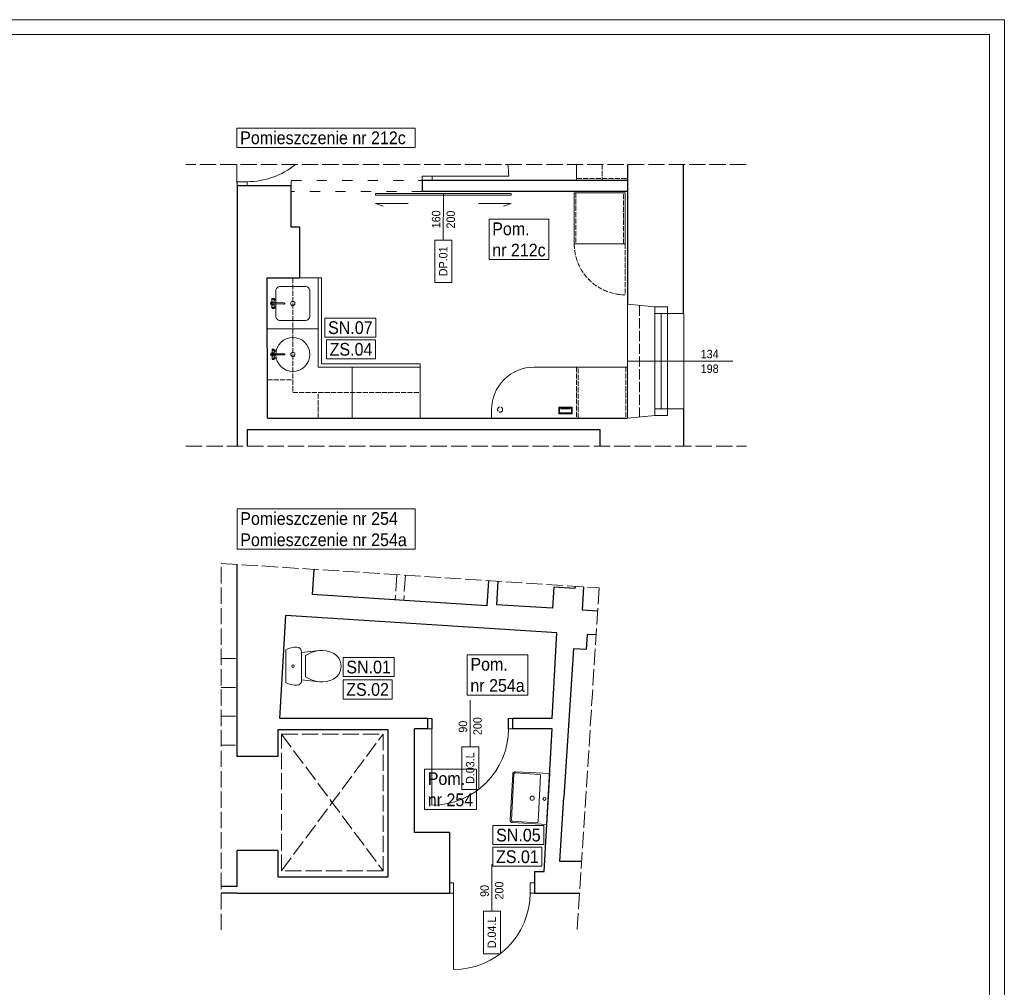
# Model space of a CAD drawing. Header units: centimetres. Extents: x 695802 to 711011, y 25963 to 44188.
# Tile 70 of 157: x 709851 to 711011, y 26923 to 28063. Entities that reach past the tile are written whole.
import ezdxf

# ---------------------------------------------------------------- set-up
doc = ezdxf.new("R2010")
doc.units = ezdxf.units.CM
doc.linetypes.add('ACAD_ISO02W100', pattern=[15, 12, -3])
doc.linetypes.add('ACAD_ISO03W100', pattern=[30, 12, -18])
doc.layers.add('Obrys powierzchni', color=50, linetype='Continuous', lineweight=9, plot=False)
for name, color, linetype, lineweight in [('P-SANR-FIXT', 7, 'Continuous', 5), ('Przekroje', 253, 'Continuous', 20), ('Przekrojowa', 253, 'Continuous', 25), ('S3_drzwi_istniejące', 7, 'Continuous', 0), ('S3_meble ruchome', 253, 'Continuous', 9), ('S3_meble wbudowane', 252, 'Continuous', 0), ('S3_okna', 70, 'Continuous', 9), ('S3_urządzenia sanitarne', 253, 'Continuous', 0), ('S3_wymiary', 4, 'Continuous', 0), ('Widokowa', 140, 'Continuous', 9), ('Wyposazenie', 31, 'Continuous', 9)]:
    doc.layers.add(name, color=color, linetype=linetype, lineweight=lineweight)
for name, color, linetype, lineweight, true_color in [('S3_drzwi_nowe', 7, 'Continuous', 9, 0x00f900), ('S3_opis pomieszczeń', 7, 'Continuous', 0, 0xb5b5b5), ('S3_sufit S1', 7, 'Continuous', 5, 0x7f7f7f), ('S3_urządzenia sanitarne_nowe', 7, 'Continuous', 5, 0xdb691d), ('S3_wumurowania', 7, 'Continuous', 18, 0x10f400)]:
    doc.layers.add(name, color=color, linetype=linetype, lineweight=lineweight, true_color=true_color)
doc.styles.add('ARIELCE', font='arial.ttf', dxfattribs={"width": 0.9})

# ---------------------------------------------------------------- blocks, each defined once
blk = doc.blocks.new('zw$7334')
at = {"layer": 'S3_okna', "ltscale": 1.6, "insert": (-30.9, 13.4), "char_height": 10, "width": 42.363, "attachment_point": 3, "rotation": 0.019, "style": 'ARIELCE', "bg_fill": 2}
blk.add_mtext('{\\fArial|b0|i0|c238|p34;134}', dxfattribs=at)
at = {"layer": 'S3_okna', "ltscale": 1.6, "insert": (-30.9, -3.8), "char_height": 10, "width": 42.363, "attachment_point": 3, "rotation": 0.019, "style": 'ARIELCE'}
blk.add_mtext('{\\fArial|b0|i0|c238|p34;198}', dxfattribs=at)
blk = doc.blocks.new('zw$B2BC')
at = {"layer": 'Przekroje', "ltscale": 1.6}
for points in [[(0, 0), (32.2, -3.1), (47, -3.1), (47, -10.9), (66, -10.9)], [(0, -134), (32.2, -130.9), (47, -130.9), (47, -123.1), (66, -123.1)]]:
    blk.add_lwpolyline(points, dxfattribs=at)
at = {"layer": 'S3_okna'}
for p, q in [((0, 0), (0, -134)), ((32.2, -130.9), (32.2, -3.1)), ((47, -10.9), (32.2, -10.9)), ((39.6, -123.1), (39.6, -10.9)), ((47, -123.1), (47, -10.9)), ((66, -10.9), (66, -123.1)), ((47, -123.1), (32.2, -123.1))]:
    blk.add_line(p, q, dxfattribs=at)
at = {"layer": 'S3_okna', "ltscale": 1.6}
blk.add_line((124, -67), (0, -67), dxfattribs=at)
at = {"layer": 'S3_okna'}
for points in [[(0, 0), (32.2, -3.1), (47, -3.1), (47, -10.9), (66, -10.9)], [(0, -134), (32.2, -130.9), (47, -130.9), (47, -123.1), (66, -123.1)]]:
    blk.add_lwpolyline(points, dxfattribs=at)
blk = doc.blocks.new('zw$C39D')
at = {"layer": 'S3_urządzenia sanitarne', "ltscale": 1.6}
for p, q in [((-0.7, -23.9), (-0.7, -10.4)), ((0.6, -23.9), (0.7, -10.4)), ((-5.9, -22.4), (-6, -22.8)), ((-6, -22.8), (-6, -23.3)), ((-5.7, -21.9), (-5.9, -22.4)), ((-5.5, -21.5), (-5.7, -21.9)), ((-5.4, -21.2), (-5.5, -21.5)), ((-5.2, -21), (-5.4, -21.2)), ((-5.3, -23.5), (-5.1, -23.1)), ((-4.7, -20.7), (-5.2, -21)), ((-5, -20.9), (-5.2, -21)), ((-5.1, -23.1), (-4.9, -22.6)), ((-4.9, -21.1), (-5, -20.9)), ((-4.8, -21.3), (-4.9, -21.1)), ((-4.9, -22.6), (-4.8, -22.1)), ((-4.8, -21.7), (-4.8, -21.3)), ((-4.8, -22.1), (-4.8, -21.7)), ((-4.5, -20.6), (-4.7, -20.7)), ((-4.6, -23.3), (-4.4, -22.7)), ((-4.4, -20.8), (-4.5, -20.6)), ((-1.8, -22.2), (-4.5, -20.6)), ((-4.3, -21.1), (-4.4, -20.8)), ((-4.4, -22.7), (-4.3, -22.1)), ((-4.3, -21.6), (-4.3, -21.1)), ((-4.3, -22.1), (-4.3, -21.6)), ((-1.7, -22.3), (-1.8, -22.2)), ((-1.6, -22.5), (-1.7, -22.3)), ((-1.7, -23.1), (-1.6, -22.8)), ((-1.7, -23.5), (-1.7, -23.1)), ((-1, -22.7), (-1.6, -22.5)), ((-1.6, -22.8), (-1.6, -22.5)), ((-0.7, -21.8), (-0.7, -21.8)), ((0.7, -21.8), (0.6, -21.8)), ((1, -22.7), (1.6, -22.5)), ((1.6, -22.5), (1.5, -22.8)), ((1.5, -22.8), (1.6, -23.1)), ((1.7, -22.2), (1.6, -22.3)), ((1.6, -22.3), (1.6, -22.5)), ((1.6, -23.1), (1.7, -23.5)), ((1.7, -22.2), (4.4, -20.7)), ((4.3, -20.8), (4.2, -21.1)), ((4.2, -21.1), (4.2, -21.6)), ((4.2, -21.6), (4.2, -22.2)), ((4.2, -22.2), (4.4, -22.8)), ((4.4, -20.7), (4.3, -20.8)), ((4.7, -20.7), (4.4, -20.7)), ((4.4, -22.8), (4.5, -23.3)), ((4.7, -20.7), (5.1, -21)), ((4.8, -21.1), (4.7, -21.3)), ((4.7, -21.3), (4.7, -21.7)), ((4.7, -21.7), (4.7, -22.1)), ((4.7, -22.1), (4.8, -22.6)), ((4.9, -21), (4.8, -21.1)), ((4.8, -22.6), (5, -23.1)), ((5.1, -21), (4.9, -21)), ((5, -23.1), (5.2, -23.5)), ((5.3, -21.2), (5.1, -21)), ((5.5, -21.5), (5.3, -21.2)), ((5.6, -21.9), (5.5, -21.5)), ((5.8, -22.4), (5.6, -21.9)), ((5.9, -22.9), (5.8, -22.4)), ((6, -23.3), (5.9, -22.9)), ((-6, -23.3), (-6, -23.7)), ((-6, -23.7), (-6, -23.9)), ((-6, -23.9), (-5.8, -24)), ((-5.7, -24.4), (-6, -23.9)), ((-5.8, -24), (-5.7, -24)), ((-5.7, -24), (-5.5, -23.8)), ((-5.7, -24.4), (-5.6, -24.5)), ((-5.6, -24.5), (-5.4, -24.5)), ((-2.4, -24.5), (-5.6, -24.5)), ((-5.5, -23.8), (-5.3, -23.5)), ((-5.4, -24.5), (-5.1, -24.2)), ((-5.1, -24.2), (-4.9, -23.8)), ((-4.9, -23.8), (-4.6, -23.3)), ((-2.4, -24.5), (-2.3, -24.5)), ((-2.3, -24.5), (-2.1, -24.4)), ((-2.1, -24.4), (-2, -24.1)), ((-1.5, -24.5), (-2.1, -24.4)), ((-2, -24.1), (-1.9, -23.8)), ((-1.9, -23.8), (-1.7, -23.5)), ((1.4, -24.5), (2, -24.4)), ((1.7, -23.5), (1.8, -23.8)), ((1.8, -23.8), (1.9, -24.1)), ((1.9, -24.1), (2.1, -24.4)), ((2.1, -24.4), (2.2, -24.5)), ((2.2, -24.5), (2.3, -24.5)), ((2.3, -24.5), (5.5, -24.5)), ((4.5, -23.3), (4.8, -23.9)), ((4.8, -23.9), (5, -24.3)), ((5, -24.3), (5.3, -24.5)), ((5.2, -23.5), (5.4, -23.8)), ((5.3, -24.5), (5.5, -24.5)), ((5.4, -23.8), (5.6, -24)), ((5.5, -24.5), (5.6, -24.4)), ((5.6, -24.4), (5.9, -23.9)), ((5.6, -24), (5.7, -24.1)), ((5.7, -24.1), (5.9, -23.9)), ((5.9, -23.7), (6, -23.3)), ((5.9, -23.9), (5.9, -23.7))]:
    blk.add_line(p, q, dxfattribs=at)
for points in [[(0.7, -10.9), (0.7, -10.1), (0, -9.7), (-0.8, -10.1), (-0.7, -10.9)], [(0.7, -10), (0.3, -9.5), (-0.3, -9.5), (-0.7, -10)], [(0.7, -10.4), (0.3, -9.9), (-0.3, -9.9), (-0.7, -10.4)]]:
    blk.add_lwpolyline(points, dxfattribs=at)
for radius in [20, 2.5]:
    blk.add_circle((0, 0), radius, dxfattribs=at)
for radius, start, end in [(2.24, 107.5404, 136.4518), (1.2, 124.3863, 55.3501), (2.24, 43.2847, 72.196), (2.24, 193.2847, 346.4518), (0.8, 148.0799, 31.6565), (0.68, 179.8682, 359.8682)]:
    blk.add_arc((0, -23.9), radius, start, end, dxfattribs=at)
blk = doc.blocks.new('zw$DB7F')
at = {"layer": 'S3_urządzenia sanitarne', "ltscale": 1.6}
for p, q in [((-0.7, -23.9), (-0.7, -10.4)), ((0.6, -23.9), (0.7, -10.4)), ((-5.9, -22.4), (-6, -22.8)), ((-6, -22.8), (-6, -23.3)), ((-5.7, -21.9), (-5.9, -22.4)), ((-5.5, -21.5), (-5.7, -21.9)), ((-5.4, -21.2), (-5.5, -21.5)), ((-5.2, -21), (-5.4, -21.2)), ((-5.3, -23.5), (-5.1, -23.1)), ((-4.7, -20.7), (-5.2, -21)), ((-5, -20.9), (-5.2, -21)), ((-5.1, -23.1), (-4.9, -22.6)), ((-4.9, -21.1), (-5, -20.9)), ((-4.8, -21.3), (-4.9, -21.1)), ((-4.9, -22.6), (-4.8, -22.1)), ((-4.8, -21.7), (-4.8, -21.3)), ((-4.8, -22.1), (-4.8, -21.7)), ((-4.5, -20.6), (-4.7, -20.7)), ((-4.6, -23.3), (-4.4, -22.7)), ((-4.4, -20.8), (-4.5, -20.6)), ((-1.8, -22.2), (-4.5, -20.6)), ((-4.3, -21.1), (-4.4, -20.8)), ((-4.4, -22.7), (-4.3, -22.1)), ((-4.3, -21.6), (-4.3, -21.1)), ((-4.3, -22.1), (-4.3, -21.6)), ((-1.7, -22.3), (-1.8, -22.2)), ((-1.6, -22.5), (-1.7, -22.3)), ((-1.7, -23.1), (-1.6, -22.8)), ((-1.7, -23.5), (-1.7, -23.1)), ((-1, -22.7), (-1.6, -22.5)), ((-1.6, -22.8), (-1.6, -22.5)), ((-0.7, -21.8), (-0.7, -21.8)), ((0.7, -21.8), (0.6, -21.8)), ((1, -22.7), (1.6, -22.5)), ((1.6, -22.5), (1.5, -22.8)), ((1.5, -22.8), (1.6, -23.1)), ((1.7, -22.2), (1.6, -22.3)), ((1.6, -22.3), (1.6, -22.5)), ((1.6, -23.1), (1.7, -23.5)), ((1.7, -22.2), (4.4, -20.7)), ((4.3, -20.8), (4.2, -21.1)), ((4.2, -21.1), (4.2, -21.6)), ((4.2, -21.6), (4.2, -22.2)), ((4.2, -22.2), (4.4, -22.8)), ((4.4, -20.7), (4.3, -20.8)), ((4.7, -20.7), (4.4, -20.7)), ((4.4, -22.8), (4.5, -23.3)), ((4.7, -20.7), (5.1, -21)), ((4.8, -21.1), (4.7, -21.3)), ((4.7, -21.3), (4.7, -21.7)), ((4.7, -21.7), (4.7, -22.1)), ((4.7, -22.1), (4.8, -22.6)), ((4.9, -21), (4.8, -21.1)), ((4.8, -22.6), (5, -23.1)), ((5.1, -21), (4.9, -21)), ((5, -23.1), (5.2, -23.5)), ((5.3, -21.2), (5.1, -21)), ((5.5, -21.5), (5.3, -21.2)), ((5.6, -21.9), (5.5, -21.5)), ((5.8, -22.4), (5.6, -21.9)), ((5.9, -22.9), (5.8, -22.4)), ((6, -23.3), (5.9, -22.9)), ((-6, -23.3), (-6, -23.7)), ((-6, -23.7), (-6, -23.9)), ((-6, -23.9), (-5.8, -24)), ((-5.7, -24.4), (-6, -23.9)), ((-5.8, -24), (-5.7, -24)), ((-5.7, -24), (-5.5, -23.8)), ((-5.7, -24.4), (-5.6, -24.5)), ((-5.6, -24.5), (-5.4, -24.5)), ((-2.4, -24.5), (-5.6, -24.5)), ((-5.5, -23.8), (-5.3, -23.5)), ((-5.4, -24.5), (-5.1, -24.2)), ((-5.1, -24.2), (-4.9, -23.8)), ((-4.9, -23.8), (-4.6, -23.3)), ((-2.4, -24.5), (-2.3, -24.5)), ((-2.3, -24.5), (-2.1, -24.4)), ((-2.1, -24.4), (-2, -24.1)), ((-1.5, -24.5), (-2.1, -24.4)), ((-2, -24.1), (-1.9, -23.8)), ((-1.9, -23.8), (-1.7, -23.5)), ((1.4, -24.5), (2, -24.4)), ((1.7, -23.5), (1.8, -23.8)), ((1.8, -23.8), (1.9, -24.1)), ((1.9, -24.1), (2.1, -24.4)), ((2.1, -24.4), (2.2, -24.5)), ((2.2, -24.5), (2.3, -24.5)), ((2.3, -24.5), (5.5, -24.5)), ((4.5, -23.3), (4.8, -23.9)), ((4.8, -23.9), (5, -24.3)), ((5, -24.3), (5.3, -24.5)), ((5.2, -23.5), (5.4, -23.8)), ((5.3, -24.5), (5.5, -24.5)), ((5.4, -23.8), (5.6, -24)), ((5.5, -24.5), (5.6, -24.4)), ((5.6, -24.4), (5.9, -23.9)), ((5.6, -24), (5.7, -24.1)), ((5.7, -24.1), (5.9, -23.9)), ((5.9, -23.7), (6, -23.3)), ((5.9, -23.9), (5.9, -23.7))]:
    blk.add_line(p, q, dxfattribs=at)
for points in [[(-20, 15), (-20, -15)], [(15, 20), (-15, 20)], [(20, -15), (20, 15)], [(0.7, -10.9), (0.7, -10.1), (0, -9.7), (-0.8, -10.1), (-0.7, -10.9)], [(0.7, -10), (0.3, -9.5), (-0.3, -9.5), (-0.7, -10)], [(0.7, -10.4), (0.3, -9.9), (-0.3, -9.9), (-0.7, -10.4)], [(-15, -20), (15, -20)]]:
    blk.add_lwpolyline(points, dxfattribs=at)
blk.add_circle((0, 0), 2.5, dxfattribs=at)
for centre, radius, start, end in [((-15, 15), 5, 90.1318, 180.1318), ((15, 15), 5, 359.8682, 89.8682), ((-15, -15), 5, 179.8682, 269.8682), ((0, -23.9), 2.24, 107.5404, 136.4518), ((0, -23.9), 1.2, 124.3863, 55.3501), ((0, -23.9), 2.24, 43.2847, 72.196), ((15, -15), 5, 270.1318, 0.1318), ((0, -23.9), 2.24, 193.2847, 346.4518), ((0, -23.9), 0.8, 148.0799, 31.6565), ((0, -23.9), 0.68, 179.8682, 359.8682)]:
    blk.add_arc(centre, radius, start, end, dxfattribs=at)
blk = doc.blocks.new('zw$C904')
at = {"layer": 'Wyposazenie', "color": 253, "linetype": 'Continuous'}
for p, q in [((-16.1, 58.7), (-18.5, 54.8)), ((-12.6, 61.9), (-16.1, 58.7)), ((-8.4, 64), (-12.6, 61.9)), ((-3.8, 64.9), (-8.4, 64)), ((0.9, 64.5), (-3.8, 64.9)), ((5.3, 62.9), (0.9, 64.5)), ((9.1, 60.2), (5.3, 62.9)), ((12, 56.6), (9.1, 60.2)), ((-20.8, 46.6), (-21, 42.4)), ((-19.9, 50.8), (-20.8, 46.6)), ((-18.5, 54.8), (-19.9, 50.8)), ((13.9, 52.7), (12, 56.6)), ((15.2, 48.7), (13.9, 52.7)), ((15.9, 44.5), (15.2, 48.7)), ((-21, 42.4), (-20.6, 38.2)), ((-20.6, 38.2), (-17, 17.2)), ((-20.6, 38.2), (-19.6, 33.9)), ((14.5, 31.8), (15.5, 36)), ((14.9, 19), (16, 40.3)), ((15.5, 36), (16, 40.3)), ((16, 40.3), (15.9, 44.5)), ((-19.6, 33.9), (-18.1, 29.9)), ((-18.1, 29.9), (-16.2, 26)), ((-16.2, 26), (-13.8, 22.3)), ((-13.8, 22.3), (11.1, 23.8)), ((11.1, 23.8), (13.1, 27.7)), ((13.1, 27.7), (14.5, 31.8)), ((-22.8, 13.9), (-23.2, 11.6)), ((-23.2, 11.6), (-22.8, 8.3)), ((-21.5, 15.8), (-22.8, 13.9)), ((-19.4, 17), (-21.5, 15.8)), ((-17, 17.2), (-19.4, 17)), ((14.9, 19), (-17, 17.2)), ((17.3, 19.1), (14.9, 19)), ((19.5, 18.2), (17.3, 19.1)), ((21, 16.5), (19.5, 18.2)), ((21.7, 14.2), (21, 16.5)), ((21.7, 10.9), (21.7, 14.2)), ((-22.8, 8.3), (-22, 5)), ((-22, 5), (-20.8, 1.9)), ((-20.8, 1.9), (-19.3, -1.1)), ((-19.3, -1.1), (19.3, 1.1)), ((19.3, 1.1), (20.5, 4.3)), ((20.5, 4.3), (21.3, 7.5)), ((21.3, 7.5), (21.7, 10.9))]:
    blk.add_line(p, q, dxfattribs=at)
blk.add_circle((-0.5, 8.2), 1.5, dxfattribs=at)
blk = doc.blocks.new('PLM_Washbasin_2D - PLM_Washbasin_Wall_Mounted_Rectangle_600x450-V80-PARTER PW 1do50 - C')
at = {"layer": 'P-SANR-FIXT', "color": 8, "true_color": 0x808080}
for p, q in [((-30, -1.5), (-30, -42)), ((-30, -42), (-30, -1.5)), ((30, -1.5), (-30, -1.5)), ((30, -42), (30, -1.5)), ((30, -1.5), (30, -42)), ((-28.5, -42), (-28.5, -13.5)), ((-27, -12), (27, -12)), ((28.5, -13.5), (28.5, -42)), ((27, -43.5), (-27, -43.5)), ((-27, -45), (27, -45)), ((27, -45), (-27, -45))]:
    blk.add_line(p, q, dxfattribs=at)
for centre, radius in [((0, -6), 1.75), ((0, -20.5), 2.5)]:
    blk.add_circle(centre, radius, dxfattribs=at)
for centre, radius, start, end in [((-27, -13.5), 1.5, 90, 180), ((27, -13.5), 1.5, 360, 90), ((-27, -42), 3, 180, 270), ((-27, -42), 3, 180, 270), ((-27, -42), 1.5, 180, 270), ((27, -42), 3, 270, 360), ((27, -42), 3, 270, 0), ((27, -42), 1.5, 270, 0)]:
    blk.add_arc(centre, radius, start, end, dxfattribs=at)

msp = doc.modelspace()

# ---------------------------------------------------------------- linework, layer by layer
at = {"layer": 'Przekrojowa', "ltscale": 1.6}
for p, q in [((710567.1, 27892.1), (710567.1, 27727.5)), ((710633, 27716.8), (710633, 27892.1)), ((710107.3, 27866.9), (710107.4, 27560.6)), ((710171.1, 27866.9), (710107.3, 27866.9)), ((710171.1, 27818.5), (710171.1, 27866.9)), ((710567.1, 27873.5), (710325.1, 27873.5)), ((710325.1, 27873.5), (710325.1, 27860.5)), ((710567.1, 27860.5), (710325.1, 27860.5)), ((710181.1, 27818.5), (710171.1, 27818.5)), ((710181.1, 27758.5), (710181.1, 27818.5)), ((710143.1, 27593.5), (710142.9, 27758.5)), ((710142.9, 27758.5), (710181.1, 27758.5)), ((710107.3, 27746.5), (710107.3, 27746.5)), ((710633, 27604.4), (710633, 27560.6)), ((710143.1, 27593.5), (710567.1, 27593.5)), ((710567.1, 27593.5), (710567.1, 27593.5)), ((710119.4, 27580.2), (710138.2, 27580.2)), ((710119.4, 27580.2), (710119.4, 27560.6)), ((710138.2, 27580.2), (710534.9, 27580.2)), ((710534.9, 27560.6), (710534.9, 27580.2)), ((710107.4, 27195.1), (710107.4, 27421.2)), ((710197.6, 27415.3), (710195.7, 27385.7)), ((710403.4, 27402), (710401.5, 27372.4)), ((710414.4, 27401.3), (710412.7, 27373.7)), ((710480.1, 27394.4), (710478.5, 27369.5)), ((710505.1, 27392.8), (710480.1, 27394.4)), ((710505.3, 27395.5), (710505.1, 27392.8)), ((710515.2, 27394.8), (710513.5, 27367.2)), ((710401.5, 27372.4), (710195.7, 27385.7)), ((710478.5, 27369.5), (710412.7, 27373.7)), ((710532, 27366), (710513.5, 27367.2)), ((710157.8, 27239.6), (710164.6, 27361.1)), ((710281.4, 27353.5), (710164.6, 27361.1)), ((710483.9, 27340.5), (710281.4, 27353.5)), ((710478.3, 27239.6), (710483.9, 27340.5)), ((710519.6, 27338.8), (710518.4, 27320.8)), ((710530.2, 27338.1), (710519.6, 27338.8)), ((710503.5, 27321.8), (710492.2, 27147.1)), ((710518.4, 27320.8), (710503.5, 27321.8)), ((710331.8, 27239.6), (710157.8, 27239.6)), ((710331.8, 27227.6), (710331.8, 27239.6)), ((710336.9, 27227.6), (710336.9, 27239.6)), ((710285.1, 27226.2), (710155.4, 27226.2)), ((710155.4, 27226.2), (710155.4, 27195.1)), ((710285.1, 27053.3), (710285.1, 27226.2)), ((710316.3, 27105.6), (710316.3, 27227.6)), ((710331.8, 27227.6), (710316.3, 27227.6)), ((710478.3, 27227.6), (710431.8, 27227.6)), ((710468.9, 27059.6), (710478.3, 27227.6)), ((710155.4, 27195.1), (710107.4, 27195.1)), ((710487.3, 27071.4), (710492.2, 27147.1)), ((710107.4, 27042.1), (710107.4, 27084.1)), ((710155.4, 27084.1), (710107.4, 27084.1)), ((710155.4, 27084.1), (710155.4, 27053.3)), ((710512.9, 27071.4), (710487.3, 27071.4)), ((710457.3, 27059.6), (710457.3, 27034.1)), ((710457.3, 27059.6), (710468.9, 27059.6)), ((710155.4, 27053.3), (710285.1, 27053.3)), ((710088.6, 27042.1), (710107.4, 27042.1)), ((710107.4, 27034.1), (710088.6, 27034.1)), ((710107.4, 27034.1), (710357.3, 27034.1)), ((710457.3, 27034.1), (710510.5, 27034.1))]:
    msp.add_line(p, q, dxfattribs=at)
at = {"layer": 'S3_drzwi_istniejące', "ltscale": 1.6}
msp.add_line((710107.2, 27870.2), (710107.2, 27892.1), dxfattribs=at)
at = {"layer": 'S3_drzwi_istniejące'}
msp.add_lwpolyline([(710107.3, 27866.9), (710107.3, 27871.9), (710119.3, 27871.9), (710119.3, 27866.9)], close=True, dxfattribs=at)
msp.add_arc((710119.3, 27961.9), 90, 270, 309.1099, dxfattribs=at)
at = {"layer": 'S3_drzwi_nowe'}
for p, q in [((710337.1, 27878.5), (710427.1, 27878.5)), ((710350.2, 27858.1), (710350.1, 27803.1)), ((710308.8, 27846.2), (710270.2, 27846.2)), ((710270.2, 27846.2), (710279.3, 27843.1)), ((710391.5, 27846.2), (710430.1, 27846.2)), ((710430.1, 27846.2), (710421, 27843.1)), ((710362.3, 27034.1), (710362.3, 26944.1))]:
    msp.add_line(p, q, dxfattribs=at)
for points in [[(710325.1, 27873.5), (710325.1, 27878.5), (710337.1, 27878.5), (710337.1, 27873.5)], [(710270.2, 27858.1), (710430.1, 27858.1), (710430.1, 27856.1), (710270.2, 27856.1)], [(710360.1, 27753.1), (710360.1, 27803.1), (710340.1, 27803.1), (710340.1, 27753.1)], [(710336.8, 27239.6), (710331.8, 27239.6), (710331.8, 27227.6), (710336.8, 27227.6)], [(710362.3, 27046.1), (710357.3, 27046.1), (710357.3, 27034.1), (710362.3, 27034.1)], [(710457.3, 27046.1), (710452.3, 27046.1), (710452.3, 27034.1), (710457.3, 27034.1)], [(710417.3, 26962.7), (710417.3, 27012.7), (710397.3, 27012.7), (710397.3, 26962.7)]]:
    msp.add_lwpolyline(points, close=True, dxfattribs=at)
for centre, start, end in [((710337.1, 27878.5), 0, 8.7025), ((710362.3, 27034.1), 270, 0)]:
    msp.add_arc(centre, 90, start, end, dxfattribs=at)
at = {"layer": 'S3_meble ruchome', "ltscale": 1.6}
for p, q in [((710206.9, 27657.5), (710322.9, 27657.5)), ((710322.9, 27653.5), (710322.9, 27657.5)), ((710202.9, 27653.5), (710322.9, 27653.5))]:
    msp.add_line(p, q, dxfattribs=at)
for points in [[(710567.1, 27892.1), (710567.1, 27873.5), (710507.1, 27873.5), (710507.1, 27873.5), (710507.1, 27892.1)], [(710206.9, 27657.5), (710206.9, 27758.5), (710142.9, 27758.5), (710143.1, 27593.5), (710206.9, 27593.5), (710206.9, 27593.5)], [(710202.9, 27653.5), (710202.9, 27698.5), (710142.9, 27698.5), (710142.9, 27638.5), (710142.9, 27638.5)], [(710202.9, 27593.5), (710202.9, 27593.5), (710242.9, 27593.5), (710242.9, 27653.5), (710202.9, 27653.5), (710202.9, 27653.5)]]:
    msp.add_lwpolyline(points, dxfattribs=at)
for points in [[(710504.3, 27798.7), (710564.3, 27798.7), (710564.3, 27858.7), (710504.3, 27858.7)], [(710142.9, 27758.5), (710142.9, 27698.5), (710202.9, 27698.5), (710202.9, 27758.5)], [(710242.9, 27653.5), (710242.9, 27593.5), (710322.9, 27593.5), (710322.9, 27653.5)]]:
    msp.add_lwpolyline(points, close=True, dxfattribs=at)
msp.add_lwpolyline([(710567, 27653.5), (710457, 27653.5, 0.414214), (710407, 27603.5), (710407, 27593.5), (710567, 27593.5), (710567, 27653.5)], format="xyb", close=True, dxfattribs=at)
at = {"layer": 'S3_meble wbudowane', "linetype": 'ACAD_ISO02W100', "ltscale": 0.5}
for p, q in [((710172.9, 27758.5), (710172.9, 27623.5)), ((710142.9, 27638.5), (710172.9, 27638.5)), ((710172.9, 27623.5), (710322.9, 27623.5)), ((710202.9, 27593.5), (710202.9, 27623.5))]:
    msp.add_line(p, q, dxfattribs=at)
msp.add_lwpolyline([(710537.1, 27892.1), (710537.1, 27873.5), (710567.1, 27873.5), (710567.1, 27892.1)], dxfattribs=at)
at = {"layer": 'S3_okna', "linetype": 'ACAD_ISO02W100'}
msp.add_line((710581.1, 27726.1), (710581.1, 27594.8), dxfattribs=at)
at = {"layer": 'S3_sufit S1', "ltscale": 1.6}
msp.add_line((710489, 27604.5), (710499, 27604.5), dxfattribs=at)
for points in [[(710486, 27606.5), (710502, 27606.5), (710502, 27598.5), (710486, 27598.5)], [(710487, 27605.5), (710501, 27605.5), (710501, 27599.5), (710487, 27599.5)]]:
    msp.add_lwpolyline(points, close=True, dxfattribs=at)
for centre, start, end in [((710489, 27605.5), 180, 270), ((710499, 27605.5), 270, 0)]:
    msp.add_arc(centre, 1, start, end, dxfattribs=at)
at = {"layer": 'S3_wumurowania', "linetype": 'ACAD_ISO03W100'}
msp.add_lwpolyline([(710325.1, 27873.5), (710325.1, 27860.5), (710171.1, 27860.5), (710171.1, 27873.5)], close=True, dxfattribs=at)
at = {"layer": 'S3_wymiary', "linetype": 'ACAD_ISO02W100', "ltscale": 0.5}
for points in [[(710567.1, 27875.5), (710567.1, 27873.5), (710507.1, 27873.5), (710507.1, 27875.5)], [(710504.3, 27858.7), (710506.3, 27858.7), (710506.3, 27798.7), (710504.3, 27798.7)], [(710562.3, 27858.7), (710564.3, 27858.7), (710564.3, 27798.7), (710562.3, 27798.7)], [(710507, 27593.5), (710509, 27593.5), (710509, 27653.5), (710507, 27653.5)], [(710565, 27593.5), (710567, 27593.5), (710567, 27653.5), (710565, 27653.5)]]:
    msp.add_lwpolyline(points, close=True, dxfattribs=at)
msp.add_lwpolyline([(710564.3, 27798.7), (710564.3, 27738.7, -0.414214), (710504.3, 27798.7)], format="xyb", dxfattribs=at)
msp.add_circle((710417, 27603.5), 3, dxfattribs=at)
at = {"layer": 'Widokowa', "linetype": 'ACAD_ISO02W100', "ltscale": 1.6}
for p, q in [((710295.5, 27409), (710293.6, 27379.4)), ((710305.5, 27408.4), (710303.5, 27378.8)), ((710105.4, 27310.3), (710088.6, 27310.3)), ((710105.4, 27276.3), (710088.6, 27276.3)), ((710105.4, 27242.3), (710088.6, 27242.3)), ((710159.5, 27221.4), (710279.2, 27060.2)), ((710159.5, 27060.2), (710279.2, 27221.4)), ((710159.5, 27221.4), (710279.2, 27221.4)), ((710159.5, 27060.2), (710159.5, 27221.4)), ((710279.2, 27221.4), (710279.2, 27060.2)), ((710105.4, 27208.3), (710088.6, 27208.3)), ((710279.2, 27060.2), (710159.5, 27060.2))]:
    msp.add_line(p, q, dxfattribs=at)
for points in [[(710706.7, 27892.1), (710047.2, 27892.1)], [(710047.2, 27560.6), (710707.1, 27560.6)]]:
    msp.add_lwpolyline(points, dxfattribs=at)

# ---------------------------------------------------------------- block references
at = {"layer": 'P-SANR-FIXT', "rotation": 266.7956832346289}
msp.add_blockref('PLM_Washbasin_2D - PLM_Washbasin_Wall_Mounted_Rectangle_600x450-V80-PARTER PW 1do50 - C', (710475.2, 27144.7), dxfattribs=at)
at = {"layer": 'S3_urządzenia sanitarne', "ltscale": 1.6, "rotation": 270}
for name, p in [('zw$DB7F', (710172.9, 27728.5)), ('zw$C39D', (710173, 27668.5))]:
    msp.add_blockref(name, p, dxfattribs=at)
at = {"layer": 'Wyposazenie', "xscale": -1, "rotation": 273.3502212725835}
msp.add_blockref('zw$C904', (710164.9, 27301.3), dxfattribs=at)

# ---------------------------------------------------------------- texts
at = {"layer": 'S3_drzwi_nowe', "char_height": 10, "style": 'ARIELCE'}
for s, insert, width, attachment_point, rotation in [('{\\fArial|b0|i0|c238|p34;160}', (710336.7, 27838.1), 18.526, 3, 89.9762), ('{\\fArial|b0|i0|c238|p34;200}', (710353.9, 27837.8), 19.356, 3, 89.9762), ('{\\fArial|b0|i0|c238|p34;DP.01}', (710350.1, 27778.1), 49.992, 5, 89.9762), ('{\\fArial|b0|i0|c238|p34;90}', (710393.7, 27029.6), 18.526, 1, 90.0247), ('{\\fArial|b0|i0|c238|p34;200}', (710410.9, 27026.6), 19.356, 1, 90.0247), ('{\\fArial|b0|i0|c238|p34;D.04.L}', (710407.3, 26987.7), 49.992, 5, 89.9762)]:
    msp.add_mtext(s, dxfattribs=dict(at, insert=insert, width=width, attachment_point=attachment_point, rotation=rotation))
at = {"layer": 'S3_opis pomieszczeń', "char_height": 7.5, "attachment_point": 1, "style": 'ARIELCE', "bg_fill": 18}
for s, insert in [('{\\fArial|b0|i0|c238|p34;\\H2x;Pom.\\Pnr 254a}', (710382, 27311.1)), ('{\\fArial|b0|i0|c238|p34;\\H2x;Pom.\\Pnr 254}', (710331.8, 27176.4))]:
    msp.add_mtext(s, dxfattribs=dict(at, insert=insert))

# ---------------------------------------------------------------- next in the draw order: linework, layer by layer
at = {"layer": 'Obrys powierzchni', "ltscale": 1.6}
for points in [[(708040.6, 25962.7), (708040.6, 28062.7), (711010.6, 28062.7), (711010.6, 25962.7)], [(708058.1, 25980.2), (708058.1, 28045.2), (710993.1, 28045.2), (710993.1, 25980.2)]]:
    msp.add_lwpolyline(points, close=True, dxfattribs=at)
at = {"layer": 'Przekrojowa', "ltscale": 1.6}
for p, q in [((710426.9, 27227.6), (710426.9, 27239.6)), ((710478.3, 27239.6), (710431.8, 27239.6)), ((710431.8, 27227.6), (710431.8, 27239.6)), ((710357.3, 27105.6), (710316.3, 27105.6)), ((710357.3, 27105.6), (710357.3, 27034.1))]:
    msp.add_line(p, q, dxfattribs=at)
at = {"layer": 'S3_drzwi_nowe'}
for p, q in [((710381.8, 27206.1), (710381.8, 27261.1)), ((710336.8, 27227.6), (710336.8, 27137.6))]:
    msp.add_line(p, q, dxfattribs=at)
for points in [[(710431.8, 27239.6), (710426.8, 27239.6), (710426.8, 27227.6), (710431.8, 27227.6)], [(710391.8, 27156.2), (710391.8, 27206.2), (710371.8, 27206.2), (710371.8, 27156.2)]]:
    msp.add_lwpolyline(points, close=True, dxfattribs=at)
msp.add_arc((710336.8, 27227.6), 90, 270, 0, dxfattribs=at)
at = {"layer": 'Widokowa', "linetype": 'ACAD_ISO02W100', "ltscale": 1.6}
msp.add_lwpolyline([(710088.6, 26990.6), (710088.6, 27422.4), (710533.7, 27393.6), (710507.7, 26990.6)], dxfattribs=at)

# ---------------------------------------------------------------- next in the draw order: texts
at = {"layer": 'S3_drzwi_nowe', "char_height": 10, "style": 'ARIELCE'}
for s, insert, width, attachment_point, rotation in [('{\\fArial|b0|i0|c238|p34;200}', (710385.4, 27220.2), 19.356, 1, 90.0247), ('{\\fArial|b0|i0|c238|p34;90}', (710368.2, 27223.1), 18.526, 1, 90.0247), ('{\\fArial|b0|i0|c238|p34;D.03.L}', (710381.8, 27181.2), 49.992, 5, 89.9762)]:
    msp.add_mtext(s, dxfattribs=dict(at, insert=insert, width=width, attachment_point=attachment_point, rotation=rotation))

# ---------------------------------------------------------------- next in the draw order: block references
at = {"layer": 'S3_okna', "rotation": 1.443432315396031e-05}
msp.add_blockref('zw$7334', (710705.1, 27660.5), dxfattribs=at)

# ---------------------------------------------------------------- next in the draw order: texts
at = {"layer": 'S3_opis pomieszczeń', "char_height": 7.5, "width": 202.311, "attachment_point": 1, "style": 'ARIELCE', "bg_fill": 18}
for s, insert in [('{\\fArial|b0|i0|c238|p34;\\H2x;Pomieszczenie nr 212c}', (710111, 27931.1)), ('{\\fArial|b0|i0|c238|p34;\\H2x;Pomieszczenie nr 254\\PPomieszczenie nr 254a}', (710111.1, 27482.7))]:
    msp.add_mtext(s, dxfattribs=dict(at, insert=insert))
at = {"layer": 'S3_opis pomieszczeń', "insert": (710407.7, 27823.9), "char_height": 7.5, "attachment_point": 1, "style": 'ARIELCE', "bg_fill": 18}
msp.add_mtext('{\\fArial|b0|i0|c238|p34;\\H2x;Pom.\\Pnr 212c}', dxfattribs=at)
at = {"layer": 'S3_urządzenia sanitarne_nowe', "ltscale": 1.6, "char_height": 7.5, "attachment_point": 1, "style": 'ARIELCE', "bg_fill": 18}
for s, insert in [('{\\fArial|b0|i0|c238|p34;\\H2x;SN.07}', (710214.5, 27707.5)), ('{\\fArial|b0|i0|c238|p34;\\H2x;SN.01}', (710236, 27307.8)), ('{\\fArial|b0|i0|c238|p34;\\H2x;SN.05}', (710412.3, 27109.9))]:
    msp.add_mtext(s, dxfattribs=dict(at, insert=insert))

# ---------------------------------------------------------------- next in the draw order: block references
at = {"layer": 'S3_okna', "rotation": 1.443432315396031e-05}
msp.add_blockref('zw$7334', (710705.1, 27660.5), dxfattribs=at)

# ---------------------------------------------------------------- next in the draw order: texts
at = {"layer": 'S3_urządzenia sanitarne_nowe', "ltscale": 1.6, "char_height": 7.5, "attachment_point": 1, "style": 'ARIELCE', "bg_fill": 18}
for s, insert in [('{\\fArial|b0|i0|c238|p34;\\H2x;ZS.04}', (710216.3, 27682)), ('{\\fArial|b0|i0|c238|p34;\\H2x;ZS.02}', (710235.8, 27281.4)), ('{\\fArial|b0|i0|c238|p34;\\H2x;ZS.01}', (710412.2, 27084.4))]:
    msp.add_mtext(s, dxfattribs=dict(at, insert=insert))

# ---------------------------------------------------------------- next in the draw order: linework, layer by layer
at = {"layer": 'S3_drzwi_nowe'}
msp.add_line((710407.3, 27012.6), (710407.3, 27067.6), dxfattribs=at)

# ---------------------------------------------------------------- next in the draw order: block references
at = {"layer": 'S3_okna', "rotation": 359.9999999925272}
msp.add_blockref('zw$B2BC', (710567.1, 27727.5), dxfattribs=at)

doc.saveas('drawing.dxf')
